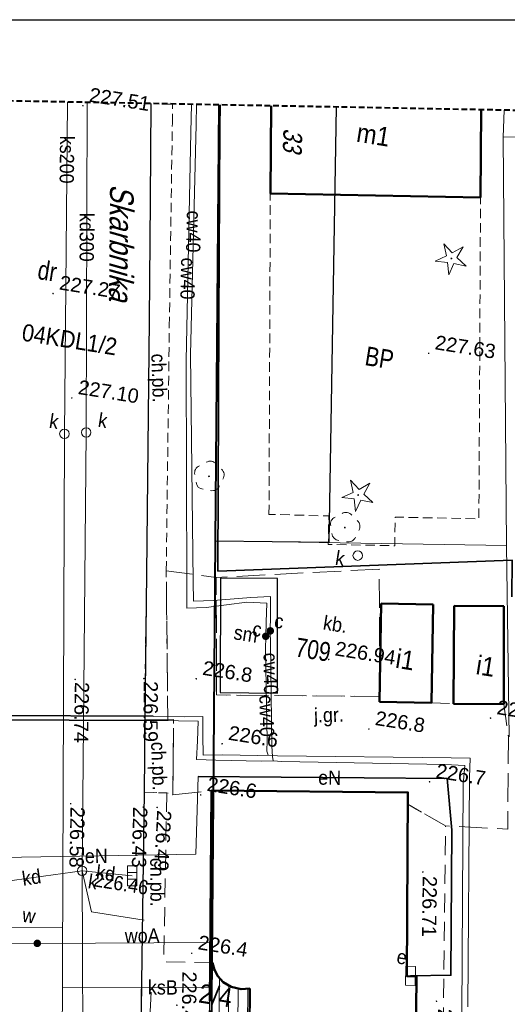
# Model space of a CAD drawing. Extents: x 6551780 to 6552081, y 5572957 to 5573171.
# Tile 17 of 19: x 6552006 to 6552032, y 5573053 to 5573105. Entities that reach past the tile are written whole.
import ezdxf
from ezdxf.enums import TextEntityAlignment as Align

# ---------------------------------------------------------------- set-up
doc = ezdxf.new("R2010")
doc.units = 0
doc.header["$LTSCALE"] = 0.5
for name, pattern in [('1.0_0.5', [1.5, 1, -0.5]), ('1.5_0.5', [2, 1.5, -0.5]), ('2', [0.9, 0.6, -0.3]), ('2 1', [3, 2, -1]), ('219-500', [0, 0]), ('3 1', [4, 3, -1]), ('EGBA', [5, 4, -1])]:
    doc.linetypes.add(name, pattern=pattern)
for name, color, linetype in [('203-punkt graniczny', 7, 'Continuous'), ('210-oznaczenie konturu użytku gruntowego', 7, 'Continuous'), ('211-numer działki ewidencyjnej', 7, 'Continuous'), ('218-kontur użytku gruntowego', 7, 'Continuous'), ('219-działka ewidencyjna', 7, 'Continuous'), ('238-Punkt adresowy budynku', 7, 'Continuous'), ('312-budynek ewidencyjny', 7, 'Continuous'), ('312-oznaczenie budynku ewidencyjnego-Atr117', 7, 'Continuous'), ('994-Nazwa ulicy', 7, 'Continuous'), ('budowla podziemna', 7, 'Continuous'), ('budowla podziemna-Atr17', 7, 'Continuous'), ('chodnik', 7, 'Continuous'), ('chodnik-Atr17', 7, 'Continuous'), ('drzewo iglaste', 7, 'Continuous'), ('drzewo liściaste', 7, 'Continuous'), ('jezdnia', 7, 'Continuous'), ('kratka ściekowa', 7, 'Continuous'), ('krawężnik', 7, 'Continuous'), ('obudowa ochronna przewodu', 7, 'Continuous'), ('ogrodzenie trwałe', 7, 'Continuous'), ('OTRN_O', 7, 'Continuous'), ('przewód ciepłowniczy', 7, 'Continuous'), ('przewód ciepłowniczy-Atr1', 7, 'Continuous'), ('przewód elektroenergetyczny (linia)', 7, 'Continuous'), ('przewód elektroenergetyczny (linia)-Atr1', 7, 'Continuous'), ('przewód kanalizacyjny', 7, 'Continuous'), ('przewód kanalizacyjny-Atr1', 7, 'Continuous'), ('przewód wodociągowy', 7, 'Continuous'), ('przewód wodociągowy-Atr1', 7, 'Continuous'), ('rura ochronna - przewód elektroenergetyczny (linia)', 7, 'Continuous'), ('Strzałka', 7, 'Continuous'), ('szafa elektroenergetyczna lub kontener', 7, 'Continuous'), ('szafa elektroenergetyczna lub kontener-Atr17', 7, 'Continuous'), ('właz do komory lub kanału - okrągły', 7, 'Continuous'), ('właz do komory lub kanału - okrągły-Atr17', 7, 'Continuous'), ('zasuwa lub zawór', 7, 'Continuous'), ('zasuwa lub zawór-Atr17', 7, 'Continuous')]:
    doc.layers.add(name, color=color, linetype=linetype)
for name, color, linetype, lineweight, true_color in [('EGB', 7, 'Continuous', 20, 0x000000), ('EGB_O', 7, 'Continuous', 20, 0x000000), ('OTD', 7, 'Continuous', 20, 0x000000), ('OTD_O', 7, 'Continuous', 20, 0x000000), ('OTK', 7, 'Continuous', 20, 0x000000), ('OTK_O', 7, 'Continuous', 20, 0x000000), ('OTRN', 7, 'Continuous', 20, 0x000000), ('OTRS', 7, 'Continuous', 20, 0x000000), ('OTRS_O', 7, 'Continuous', 20, 0x000000), ('OTZ', 7, 'Continuous', 20, 0x000000), ('SUK', 7, 'Continuous', 20, 0x803300), ('SUK_O', 7, 'Continuous', 20, 0x803300), ('SUPS', 7, 'Continuous', 20, 0x000000), ('SUPS_O', 7, 'Continuous', 20, 0x000000), ('SUW', 5, 'Continuous', 20, 0x0000ff), ('SUW_O', 5, 'Continuous', 20, 0x0000ff)]:
    doc.layers.add(name, color=color, linetype=linetype, lineweight=lineweight, true_color=true_color)
doc.styles.add('BDOT', font='Arial.ttf', dxfattribs={"width": 0.9})
doc.styles.add('EGiB', font='Arial.ttf', dxfattribs={"width": 0.9})
doc.styles.add('GESUT', font='arial.ttf', dxfattribs={"width": 0.9, "height": 1.5})
doc.styles.get("Standard").update_dxf_attribs({"font": 'arial.ttf', "width": 0.9})
doc.linetypes.add('MPNLZ', pattern='A,6,-2,[35,msgB.shx,S=0.016,R=0,X=-1,Y=0],6', length=14)
doc.linetypes.add('OTKB', pattern='A,7,[28,msgB.shx,S=1,R=0,X=0.35,Y=0],-0.7', length=7.7)
doc.linetypes.add('OTOO', pattern='A,7.5,[30,msgB.shx,S=1.28,R=0,X=0,Y=0],7.5', length=15)

# ---------------------------------------------------------------- blocks, each defined once
blk = doc.blocks.new('203')
at = {"linetype": 'Continuous', "lineweight": 0}
h = blk.add_hatch(color=0, dxfattribs=at)
edge = h.paths.add_edge_path()
edge.add_arc((0, 0), 0.045, 0, 360)
blk = doc.blocks.new('US22')
at = {"color": 0, "linetype": 'Continuous', "lineweight": 13}
blk.add_circle((0, 0), 0.25, dxfattribs=at)
blk = doc.blocks.new('US25')
at = {"linetype": 'Continuous', "lineweight": 0}
h = blk.add_hatch(color=0, dxfattribs=at)
edge = h.paths.add_edge_path()
edge.add_arc((0, 0), 0.2, 0, 360)
blk = doc.blocks.new('US05')
at = {"color": 0, "linetype": 'Continuous', "lineweight": 13}
for p, q in [((-0.525, -0.25), (-0.525, 0.25)), ((-0.525, 0.25), (-0.175, 0.25)), ((-0.175, -0.25), (-0.175, 0.25)), ((-0.175, 0.25), (0.175, 0.25)), ((0.175, -0.25), (0.175, 0.25)), ((0.175, 0.25), (0.525, 0.25)), ((0.525, -0.25), (0.525, 0.25)), ((-0.525, -0.25), (-0.175, -0.25)), ((-0.175, -0.25), (0.175, -0.25)), ((0.175, -0.25), (0.525, -0.25))]:
    blk.add_line(p, q, dxfattribs=at)
blk = doc.blocks.new('OP011')
at = {"linetype": 'Continuous', "lineweight": 13}
h = blk.add_hatch(color=0, dxfattribs=at)
edge = h.paths.add_edge_path()
edge.add_arc((0, 0), 0.05, 0, 360)
at = {"color": 0, "linetype": 'Continuous', "lineweight": 13}
for p, q in [((-0.283, 0.093), (-0.512, 0.706)), ((-0.512, 0.706), (0, 0.299)), ((0, 0.299), (0.512, 0.706)), ((0.512, 0.706), (0.283, 0.093)), ((-0.828, -0.268), (-0.283, 0.093)), ((0.283, 0.093), (0.828, -0.268)), ((-0.175, -0.24), (-0.828, -0.268)), ((0, -0.87), (-0.175, -0.24)), ((0.175, -0.24), (0, -0.87)), ((0.828, -0.268), (0.175, -0.24))]:
    blk.add_line(p, q, dxfattribs=at)
blk = doc.blocks.new('OP021')
at = {"linetype": 'Continuous', "lineweight": 13}
h = blk.add_hatch(color=0, dxfattribs=at)
edge = h.paths.add_edge_path()
edge.add_arc((0, 0), 0.05, 0, 360)
at = {"color": 0, "linetype": 'Continuous', "lineweight": 13}
for centre, start, end in [((0, 0.4), 49.272, 130.728), ((-0.38, 0.124), 121.308, 202.548), ((0.38, 0.124), 337.452, 58.692), ((-0.235, -0.324), 193.221, 274.871), ((0.235, -0.324), 265.129, 346.779)]:
    blk.add_arc(centre, 0.4, start, end, dxfattribs=at)
blk = doc.blocks.new('SUPS_a')
at = {"layer": 'SUPS', "color": 0, "const_width": 0.09, "flags": 128}
blk.add_lwpolyline([(-0.04, 0, 1), (0.04, 0, 1)], format="xyb", close=True, dxfattribs=at)
at = {"layer": 'SUPS_O', "color": 0, "style": 'GESUT', "width": 0.9}
blk.add_attdef('RZG', text='', height=1.5, dxfattribs=at).set_placement((1.37, -0.68), align=Align.MIDDLE_LEFT)
blk.add_attdef('RZD', text='', height=1.5, dxfattribs=at).set_placement((1.37, -2.04), align=Align.TOP_LEFT)
blk = doc.blocks.new('SUKS')
at = {"layer": 'SUK', "color": 0, "lineweight": 18}
blk.add_circle((0, 0), 0.5, dxfattribs=at)
blk = doc.blocks.new('SUWW')
at = {"layer": 'SUW', "color": 0, "const_width": 0.4, "flags": 128}
blk.add_lwpolyline([(-0.2, 0, 1), (0.2, 0, 1)], format="xyb", close=True, dxfattribs=at)
blk = doc.blocks.new('OTZL')
at = {"layer": 'OTZ', "color": 0, "lineweight": 18, "const_width": 0.1}
blk.add_lwpolyline([(-0.05, 0, 1), (0.05, 0, 1)], format="xyb", close=True, dxfattribs=at)
at = {"layer": 'OTZ', "color": 0, "lineweight": 18}
for centre, start, end in [((-0.65, 0.47), 84, 204), ((0.25, 0.76), 12, 132), ((0.8, 0), 300, 60), ((-0.65, -0.47), 156, 276), ((0.25, -0.76), 228, 348)]:
    blk.add_arc(centre, 0.7, start, end, dxfattribs=at)
blk = doc.blocks.new('A$C664B228D')
at = {"layer": 'EGB', "color": 18, "true_color": 0x000000}
for p, q in [((6551824.295, 5573065.836), (6551824.76, 5573062.668)), ((6551824.847, 5573065.522), (6551825.194, 5573063.152)), ((6551825.363, 5573065.444), (6551825.668, 5573063.369)), ((6551825.857, 5573065.524), (6551826.161, 5573063.454))]:
    blk.add_line(p, q, dxfattribs=at)
at = {"layer": 'EGB', "color": 18, "linetype": 'Continuous', "lineweight": 50, "true_color": 0x000000, "flags": 128}
blk.add_lwpolyline([(6551825.96, 5573065.55), (6551826.27, 5573063.46), (6551825.834, 5573063.438), (6551825.233, 5573063.188), (6551824.89, 5573062.87), (6551824.711, 5573062.591), (6551824.564, 5573062.151), (6551824.54, 5573061.92), (6551824.4, 5573061.89), (6551825.75, 5573052.92), (6551835.99, 5573054.41), (6551834.546, 5573064.044), (6551835.03, 5573064.12), (6551834.52, 5573067.54), (6551834.01, 5573067.48), (6551832.55, 5573077.03), (6551822.33, 5573075.5), (6551823.69, 5573066.54), (6551823.82, 5573066.56), (6551823.97, 5573066.215), (6551824.198, 5573065.913), (6551824.53, 5573065.65), (6551824.981, 5573065.468), (6551825.509, 5573065.435)], close=True, dxfattribs=at)
at = {"layer": 'EGB', "color": 18, "linetype": 'EGBA', "lineweight": 50, "true_color": 0x000000, "flags": 128}
blk.add_lwpolyline([(6551823.69, 5573066.54), (6551824.4, 5573061.89), (6551824.54, 5573061.92), (6551824.564, 5573062.151), (6551824.711, 5573062.591), (6551824.89, 5573062.87), (6551825.233, 5573063.188), (6551825.834, 5573063.438), (6551826.27, 5573063.46), (6551825.96, 5573065.55), (6551825.509, 5573065.435), (6551824.981, 5573065.468), (6551824.53, 5573065.65), (6551824.198, 5573065.913), (6551823.97, 5573066.215), (6551823.82, 5573066.56)], close=True, dxfattribs=at)
at = {"layer": 'EGB', "color": 18, "lineweight": 18, "true_color": 0x000000, "flags": 128}
blk.add_lwpolyline([(6551824.579, 5573062.197), (6551824.31, 5573062.29), (6551823.76, 5573066.04), (6551823.97, 5573066.215), (6551824.198, 5573065.913), (6551824.53, 5573065.65), (6551824.981, 5573065.468), (6551825.509, 5573065.435), (6551825.96, 5573065.55), (6551826.27, 5573063.46), (6551825.834, 5573063.438), (6551825.233, 5573063.188), (6551824.89, 5573062.87), (6551824.711, 5573062.591)], close=True, dxfattribs=at)
at = {"layer": 'OTD', "color": 18, "lineweight": 25, "true_color": 0x000000, "flags": 128}
blk.add_lwpolyline([(6551821.98, 5573080.66), (6551824.96, 5573081.11), (6551824.017, 5573087.056), (6551821.05, 5573086.61)], close=True, dxfattribs=at)
at = {"layer": 'OTK', "color": 18, "linetype": '3 1', "lineweight": 18, "true_color": 0x000000, "flags": 128}
blk.add_lwpolyline([(6551829.218, 5573088.387), (6551820.82, 5573086.61), (6551821.81, 5573080.51), (6551830.29, 5573081.78), (6551829.5, 5573086.65)], close=True, dxfattribs=at)
at = {"layer": 'OTK', "color": 18, "linetype": '2 1', "lineweight": 18, "true_color": 0x000000, "flags": 128}
for points in [[(6551837.7, 5573047.7), (6551835.99, 5573054.41), (6551834.546, 5573064.044), (6551835.03, 5573064.12), (6551834.52, 5573067.54), (6551834.01, 5573067.48), (6551832.644, 5573076.417), (6551834.78, 5573075.6), (6551837.775, 5573055.351), (6551839.04, 5573048.57)], [(6551820.03, 5573075.01), (6551821.27, 5573066.22), (6551823.69, 5573066.54), (6551823.82, 5573066.56), (6551823.97, 5573066.215), (6551823.76, 5573066.04), (6551824.271, 5573062.553), (6551822.74, 5573061.86), (6551822.32, 5573061.3), (6551823.47, 5573052.661), (6551824.04, 5573048.75), (6551824.96, 5573042.62), (6551823.74, 5573042.49), (6551823.51, 5573043.77), (6551822.53, 5573050.4), (6551822.07, 5573053.09), (6551820.68, 5573062.22), (6551820.1, 5573066.26), (6551818.86, 5573074.86)]]:
    blk.add_lwpolyline(points, close=True, dxfattribs=at)
at = {"layer": 'OTK', "color": 18, "linetype": 'OTKB', "lineweight": 18, "true_color": 0x000000, "flags": 128}
blk.add_lwpolyline([(6551821.05, 5573062.85), (6551820.87, 5573064.53)], dxfattribs=at)
at = {"layer": 'SUPS', "color": 36, "linetype": 'Continuous', "true_color": 0x803300}
for points in [[(6551816.28, 5573070.27), (6551817.102, 5573068.214), (6551819.915, 5573068.214)], [(6551818.37, 5573057.47), (6551819.094, 5573055.747), (6551821.91, 5573055.747)]]:
    blk.add_lwpolyline(points, dxfattribs=at)
at = {"layer": 'SUPS', "color": 5, "linetype": 'Continuous', "true_color": 0x0000ff}
blk.add_lwpolyline([(6551821.927, 5573061.856), (6551821.993, 5573060.032), (6551824.805, 5573060.032)], dxfattribs=at)
at = {"layer": 'OTZ', "color": 96, "lineweight": 18, "true_color": 0x008000, "xscale": 0.5, "yscale": 0.5, "zscale": 0.5}
blk.add_blockref('OTZL', (6551836.62, 5573043.887, 0.5), dxfattribs=at)
at = {"layer": 'SUPS', "color": 36, "true_color": 0x803300, "xscale": 0.5, "yscale": 0.5, "zscale": 0.5}
for p, values in [((6551816.28, 5573070.27, 226.46), {'RZG': '226.46'}), ((6551818.37, 5573057.47, 226.19), {'RZG': '226.19'})]:
    blk.add_blockref('SUPS_a', p, dxfattribs=at).add_auto_attribs(values)
at = {"layer": 'SUPS', "color": 5, "true_color": 0x0000ff, "xscale": 0.5, "yscale": 0.5, "zscale": 0.5}
blk.add_blockref('SUPS_a', (6551821.927, 5573061.856, 226.3), dxfattribs=at).add_auto_attribs({'RZG': '226.30'})
at = {"layer": 'SUW', "color": 5, "true_color": 0x0000ff, "xscale": 0.5, "yscale": 0.5, "zscale": 0.5}
blk.add_blockref('SUWW', (6551821.927, 5573061.856, 226.3), dxfattribs=at)
at = {"layer": 'EGB_O', "color": 18, "true_color": 0x000000, "char_height": 1, "attachment_point": 5, "style": 'EGiB'}
for s, insert in [('2/4', (6551824.244, 5573064.889)), ('m4', (6551829.553, 5573063.751))]:
    blk.add_mtext(s, dxfattribs=dict(at, insert=insert))
at = {"layer": 'OTD_O', "color": 18, "true_color": 0x000000, "insert": (6551822.827, 5573083.912), "char_height": 0.75, "attachment_point": 5, "style": 'BDOT'}
blk.add_mtext('sm', dxfattribs=at)
at = {"layer": 'OTK_O', "color": 18, "true_color": 0x000000, "insert": (6551827.391, 5573085.156), "char_height": 0.75, "attachment_point": 5, "style": 'BDOT'}
blk.add_mtext('kb.', dxfattribs=at)
at = {"layer": 'OTK_O', "color": 18, "true_color": 0x000000, "char_height": 0.75, "attachment_point": 5, "style": 'BDOT'}
for s, insert, rotation in [('ch.pb.', (6551820.172, 5573070.278), 279.3021), ('ch.kb.', (6551836.608, 5573059.364), 279.737)]:
    blk.add_mtext(s, dxfattribs=dict(at, insert=insert, rotation=rotation))
at = {"layer": 'SUK_O', "color": 36, "true_color": 0x803300, "char_height": 0.75, "attachment_point": 5, "style": 'GESUT'}
for insert in [(6551816.926, 5573069.79), (6551817.683, 5573057.726)]:
    blk.add_mtext('k', dxfattribs=dict(at, insert=insert))
at = {"layer": 'SUW_O', "color": 5, "true_color": 0x0000ff, "insert": (6551822.028, 5573062.46), "char_height": 0.75, "attachment_point": 5, "style": 'GESUT'}
blk.add_mtext('w', dxfattribs=at)
at = {"layer": 'SUK', "color": 36, "lineweight": 18, "true_color": 0x803300, "xscale": 0.5, "yscale": 0.5, "zscale": 0.5}
for p in [(6551816.28, 5573070.27, 226.461), (6551818.37, 5573057.47, 226.186)]:
    blk.add_blockref('SUKS', p, dxfattribs=at)
blk = doc.blocks.new('OTRS')
at = {"layer": 'OTRS', "color": 0, "lineweight": -3, "const_width": 0.09}
blk.add_lwpolyline([(-0.04, 0, 1), (0.04, 0, 1)], format="xyb", close=True, dxfattribs=at)
at = {"layer": 'OTRS_O', "color": 0, "style": 'BDOT'}
blk.add_attdef('RZEDNA', (0.51, 0.52), '', height=1.5, dxfattribs=at)
blk = doc.blocks.new('OTRN')
at = {"layer": 'OTRN', "color": 0, "const_width": 0.09}
blk.add_lwpolyline([(-0.04, 0, 1), (0.04, 0, 1)], format="xyb", close=True, dxfattribs=at)
at = {"layer": 'OTRN_O', "color": 0, "style": 'BDOT'}
blk.add_attdef('RZEDNA', (0.51, 0.52), '', height=1.5, dxfattribs=at)
blk = doc.blocks.new('A$C664B2598')
at = {"layer": 'Strzałka', "linetype": 'MPNLZ', "lineweight": 25}
for p, q in [((6551826.401, 5573089.378), (6551823.178, 5573112.024)), ((6551820.46, 5573088.5), (6551826.401, 5573089.378))]:
    blk.add_line(p, q, dxfattribs=at)
at = {"layer": 'Strzałka', "color": 6, "linetype": 'Continuous', "lineweight": 40}
blk.add_lwpolyline([(6551817.056, 5573111.167), (6551820.46, 5573088.5), (6551822.49, 5573075.07), (6551826.58, 5573047.98), (6551827.19, 5573046.51), (6551828.21, 5573045.3), (6551829.71, 5573044.6), (6551831.36, 5573044.61), (6551832.82, 5573045.27), (6551842.33, 5573051.98), (6551862.33, 5573065.78), (6551862.542, 5573065.93)], dxfattribs=at)
at = {"layer": 'Strzałka', "linetype": 'MPNLZ', "lineweight": 25, "flags": 128}
blk.add_lwpolyline([(6551825.84, 5573052.93), (6551822.49, 5573075.07), (6551820.46, 5573088.5)], dxfattribs=at)
at = {"layer": 'OTRN', "color": 18, "true_color": 0x000000, "xscale": 0.5, "yscale": 0.5, "zscale": 0.5}
for p, values in [((6551836.23, 5573081.57, 227.12), {'RZEDNA': '227.1'}), ((6551820.62, 5573081.18, 226.816), {'RZEDNA': '226.8'}), ((6551830, 5573080, 226.83), {'RZEDNA': '226.8'}), ((6551822.5, 5573078.02, 226.605), {'RZEDNA': '226.6'}), ((6551833.59, 5573077.76, 226.71), {'RZEDNA': '226.7'}), ((6551821.81, 5573075.19, 226.561), {'RZEDNA': '226.6'}), ((6551822.65, 5573066.89, 226.413), {'RZEDNA': '226.4'})]:
    blk.add_blockref('OTRN', p, dxfattribs=at).add_auto_attribs(values)
at = {"layer": 'OTRS', "color": 18, "true_color": 0x000000, "xscale": 0.5, "yscale": 0.5, "zscale": 0.5}
for p, values in [((6551810, 5573110, 227.51), {'RZEDNA': '227.51'}), ((6551810, 5573100, 227.27), {'RZEDNA': '227.27'}), ((6551830, 5573100, 227.63), {'RZEDNA': '227.63'}), ((6551811.84, 5573094.73, 227.102), {'RZEDNA': '227.10'}), ((6551827.34, 5573083.28, 226.939), {'RZEDNA': '226.94'})]:
    blk.add_blockref('OTRS', p, dxfattribs=at).add_auto_attribs(values)
at = {"layer": 'OTRS', "color": 18, "true_color": 0x000000}
ref = blk.add_blockref('OTRS', (6551817.9, 5573080.76, 226.587), dxfattribs=dict(at, xscale=0.5, yscale=0.5, zscale=0.5))
ref.add_attrib('RZEDNA', '226.59', (6551817.907, 5573080.627, 226.587), dxfattribs={"layer": 'OTRS_O', "color": 0, "height": 0.75, "rotation": 278.8515, "style": 'BDOT'})
ref = blk.add_blockref('OTRS', (6551814.34, 5573080.15, 226.736), dxfattribs=dict(at, xscale=0.5, yscale=0.5, zscale=0.5))
ref.add_attrib('RZEDNA', '226.74', (6551814.344, 5573080.02, 226.736), dxfattribs={"layer": 'OTRS_O', "color": 0, "height": 0.75, "rotation": 278.0625, "style": 'BDOT'})
ref = blk.add_blockref('OTRS', (6551818.93, 5573074.08, 226.427), dxfattribs=dict(at, xscale=0.5, yscale=0.5, zscale=0.5))
ref.add_attrib('RZEDNA', '226.43', (6551818.403, 5573074.017, 226.427), dxfattribs={"layer": 'OTRS_O', "color": 0, "height": 0.75, "rotation": 277.7321, "style": 'BDOT'})
ref = blk.add_blockref('OTRS', (6551819.65, 5573074.18, 226.489), dxfattribs=dict(at, xscale=0.5, yscale=0.5, zscale=0.5))
ref.add_attrib('RZEDNA', '226.49', (6551819.678, 5573074.046, 226.489), dxfattribs={"layer": 'OTRS_O', "color": 0, "height": 0.75, "rotation": 275.9623, "style": 'BDOT'})
ref = blk.add_blockref('OTRS', (6551815.13, 5573073.66, 226.583), dxfattribs=dict(at, xscale=0.5, yscale=0.5, zscale=0.5))
ref.add_attrib('RZEDNA', '226.58', (6551815.148, 5573073.501, 226.583), dxfattribs={"layer": 'OTRS_O', "color": 0, "height": 0.75, "rotation": 277.9308, "style": 'BDOT'})
ref = blk.add_blockref('OTRS', (6551833.99, 5573073.02, 226.71), dxfattribs=dict(at, xscale=0.5, yscale=0.5, zscale=0.5))
ref.add_attrib('RZEDNA', '226.71', (6551834.011, 5573072.819, 226.71), dxfattribs={"layer": 'OTRS_O', "color": 0, "height": 0.75, "rotation": 278.2952, "style": 'BDOT'})
ref = blk.add_blockref('OTRS', (6551835.76, 5573066.42, 226.67), dxfattribs=dict(at, xscale=0.5, yscale=0.5, zscale=0.5))
ref.add_attrib('RZEDNA', '226.67', (6551835.909, 5573066.057, 226.67), dxfattribs={"layer": 'OTRS_O', "color": 0, "height": 0.75, "rotation": 278.1301, "style": 'BDOT'})
ref = blk.add_blockref('OTRS', (6551822.31, 5573064.07, 226.398), dxfattribs=dict(at, xscale=0.5, yscale=0.5, zscale=0.5))
ref.add_attrib('RZEDNA', '226.40', (6551822.315, 5573065.874, 226.398), dxfattribs={"layer": 'OTRS_O', "color": 0, "height": 0.75, "rotation": 278.5068, "style": 'BDOT'})
at = {"layer": 'Strzałka', "color": 6, "linetype": 'MPNLZ', "lineweight": 40, "insert": (6551808.723, 5573098.199), "char_height": 0.9, "width": 9.53432, "attachment_point": 1}
blk.add_mtext('04KDL1/2', dxfattribs=at)
blk = doc.blocks.new('US18')
at = {"color": 0, "linetype": 'Continuous', "lineweight": 13}
for p, q in [((-0.5, -0.25), (-0.5, 0.25)), ((-0.5, 0.25), (0.5, 0.25)), ((0.5, -0.25), (0.5, 0.25)), ((-0.5, -0.25), (0.5, -0.25))]:
    blk.add_line(p, q, dxfattribs=at)
blk = doc.blocks.new('SEDVADV')
at = {"layer": '218-kontur użytku gruntowego', "color": 96, "linetype": 'Continuous', "lineweight": 18, "true_color": 0x008000}
for points in [[(-4.345, 23.799), (-7.753, 46.465)], [(-7.753, 46.465), (-4.345, 23.799)]]:
    blk.add_lwpolyline(points, dxfattribs=at)
at = {"layer": '218-kontur użytku gruntowego', "color": 96, "linetype": 'Continuous', "lineweight": 18, "true_color": 0x008000, "flags": 128}
for points in [[(-2.315, 10.369), (-4.345, 23.799)], [(-4.345, 23.799), (-2.315, 10.369)], [(1.775, -16.721), (-2.315, 10.369)], [(-2.315, 10.369), (1.775, -16.721)]]:
    blk.add_lwpolyline(points, dxfattribs=at)
at = {"layer": '219-działka ewidencyjna', "color": 7, "linetype": '219-500', "lineweight": 18, "flags": 128}
for points in [[(29.195, 50.699), (7.285, 47.129)], [(7.285, 47.129), (10.825, 25.969)], [(10.825, 25.969), (-4.345, 23.799)], [(10.825, 25.969), (12.545, 16.059)], [(-4.345, 23.799), (-2.315, 10.369)], [(-2.315, 10.369), (1.775, -16.721)]]:
    blk.add_lwpolyline(points, dxfattribs=at)
at = {"layer": '219-działka ewidencyjna', "color": 7, "linetype": '219-500', "lineweight": 18}
for points in [[(7.111, 48.545), (7.285, 47.129)], [(-7.753, 46.465), (-4.345, 23.799)]]:
    blk.add_lwpolyline(points, dxfattribs=at)
at = {"layer": '312-budynek ewidencyjny', "color": 7, "linetype": 'Continuous', "lineweight": 50}
for points in [[(5.919, 48.379), (6.605, 43.809)], [(-4.335, 42.289), (-5.026, 46.846)]]:
    blk.add_lwpolyline(points, dxfattribs=at)
at = {"layer": '312-budynek ewidencyjny', "color": 7, "linetype": 'Continuous', "lineweight": 50, "flags": 128}
for points in [[(6.605, 43.809), (-4.335, 42.289)], [(11.195, 22.799), (8.605, 22.399)], [(11.995, 17.709), (11.195, 22.799)], [(4.795, 21.909), (7.505, 22.289)], [(7.505, 22.289), (8.225, 17.179)], [(8.605, 22.399), (9.385, 17.309)], [(5.525, 16.799), (4.795, 21.909)], [(9.385, 17.309), (11.995, 17.709)], [(8.225, 17.179), (5.525, 16.799)]]:
    blk.add_lwpolyline(points, dxfattribs=at)
at = {"layer": 'budowla podziemna', "color": 7, "linetype": '1.0_0.5', "lineweight": 18, "flags": 128}
blk.add_lwpolyline([(-1.765, 25.619), (-4.345, 42.279), (6.605, 43.809), (9.175, 27.119), (4.815, 26.519), (5.025, 25.029), (1.565, 24.549), (1.355, 26.029)], close=True, dxfattribs=at)
at = {"layer": 'chodnik', "color": 7, "linetype": '1.0_0.5', "lineweight": 18}
blk.add_lwpolyline([(-11.292, 45.969), (-10.525, 40.939), (-9.585, 34.719), (-7.635, 21.529), (-6.525, 13.929), (-5.325, 14.119), (-6.635, 21.839), (-8.495, 34.559), (-10.015, 45.129), (-10.168, 46.127)], dxfattribs=at)
at = {"layer": 'chodnik', "color": 7, "linetype": '1.0_0.5', "lineweight": 18, "flags": 128}
blk.add_lwpolyline([(-5.945, 10.159), (-4.775, 10.309), (-4.445, 10.269), (-5.025, 14.179), (-5.325, 14.119), (-6.525, 13.929)], close=True, dxfattribs=at)
at = {"layer": 'jezdnia', "color": 7, "linetype": '1.5_0.5', "lineweight": 18}
blk.add_lwpolyline([(-4.125, -2.481), (-4.705, 1.559), (-4.705, 1.559), (-5.945, 10.159), (-6.525, 13.929), (-7.635, 21.529), (-9.585, 34.719), (-10.525, 40.939), (-11.292, 45.969)], dxfattribs=at)
at = {"layer": 'krawężnik', "color": 7, "linetype": 'Continuous', "lineweight": 25}
blk.add_lwpolyline([(-11.292, 45.969), (-10.525, 40.939), (-9.585, 34.719), (-7.635, 21.529), (-6.525, 13.929), (-5.945, 10.159), (-4.705, 1.559), (-4.705, 1.559), (-4.125, -2.481), (-2.735, -11.611), (-2.275, -14.301), (-1.295, -20.931), (-1.065, -22.211)], dxfattribs=at)
at = {"layer": 'obudowa ochronna przewodu', "color": 7, "linetype": 'Continuous', "lineweight": 35, "flags": 128}
for points in [[(-14.705, 12.859), (-6.115, 14.189)], [(-14.835, 12.599), (-6.065, 13.959)]]:
    blk.add_lwpolyline(points, dxfattribs=at)
at = {"layer": 'ogrodzenie trwałe', "color": 7, "linetype": 'OTOO', "lineweight": 35}
blk.add_lwpolyline([(-7.689, 46.474), (-7.515, 45.299), (-5.975, 35.279), (-3.945, 22.249)], dxfattribs=at)
at = {"layer": 'ogrodzenie trwałe', "color": 7, "linetype": 'OTOO', "lineweight": 35, "flags": 128}
blk.add_lwpolyline([(-3.945, 22.249), (11.245, 25.249), (11.535, 23.339)], dxfattribs=at)
at = {"layer": 'OTK', "color": 18, "linetype": '3 1', "lineweight": 18, "true_color": 0x000000, "flags": 128}
blk.add_lwpolyline([(-4.445, 10.269), (-2.475, 10.799), (7.745, 12.329), (7.838, 11.716), (9.975, 10.899), (13.235, 11.249), (12.515, 16.039), (11.995, 17.709), (9.385, 17.309), (8.225, 17.179), (5.525, 16.799), (5.484, 17.079), (-2.995, 15.809), (-3.985, 21.909), (-6.635, 21.839), (-5.325, 14.119), (-5.025, 14.179)], close=True, dxfattribs=at)
at = {"layer": 'przewód ciepłowniczy', "color": 212, "linetype": 'Continuous', "lineweight": 18, "true_color": 0xd200d2}
for points in [[(0.175, 13.109), (0.085, 13.309), (0.015, 13.869), (-0.825, 18.579), (-0.925, 19.259), (-1.025, 19.999), (-1.145, 20.989), (-2.185, 20.869), (-4.265, 20.269), (-5.265, 20.069), (-5.425, 21.089), (-7.345, 32.919), (-8.975, 44.819), (-9.175, 46.266)], [(0.485, 12.859), (0.425, 13.069), (0.295, 13.599), (-0.615, 18.929), (-0.735, 19.579), (-0.855, 20.359), (-1.005, 21.359), (-2.015, 21.159), (-3.935, 20.689), (-4.975, 20.479), (-5.145, 21.509), (-7.155, 33.279), (-8.775, 45.249), (-8.918, 46.301)], [(12.635, 1.689), (10.825, 13.609), (10.705, 14.619), (9.705, 14.479), (0.675, 13.149), (0.175, 13.109), (-0.355, 12.999), (-2.195, 12.739), (-3.195, 12.579), (-3.365, 13.589), (-3.525, 14.579), (-4.505, 14.399), (-6.115, 14.189), (-14.705, 12.859)], [(12.375, 1.259), (10.555, 13.209), (10.475, 14.189), (9.435, 14.079), (0.945, 12.899), (0.485, 12.859), (-0.115, 12.749), (-2.495, 12.419), (-3.505, 12.289), (-3.605, 13.269), (-3.735, 14.289), (-4.755, 14.159), (-6.065, 13.959), (-14.835, 12.599)]]:
    blk.add_lwpolyline(points, dxfattribs=at)
at = {"layer": 'przewód elektroenergetyczny (linia)', "color": 1, "linetype": 'Continuous', "lineweight": 18}
blk.add_lwpolyline([(-10.507, 46.079), (-10.505, 46.069), (-10.039, 46.145)], dxfattribs=at)
at = {"layer": 'przewód elektroenergetyczny (linia)', "color": 1, "linetype": 'Continuous', "lineweight": 18, "flags": 128}
blk.add_lwpolyline([(-17.805, 4.709), (-2.755, 7.369), (-3.285, 11.419), (9.675, 13.369), (10.345, 10.739), (11.495, 3.189), (9.395, 2.829)], dxfattribs=at)
at = {"layer": 'przewód kanalizacyjny', "color": 36, "linetype": 'Continuous', "lineweight": 18, "true_color": 0x803300}
for points in [[(-15.64, 45.361), (-13.055, 28.109)], [(-11.935, 28.359), (-14.613, 45.504)]]:
    blk.add_lwpolyline(points, dxfattribs=at)
at = {"layer": 'przewód kanalizacyjny', "color": 36, "linetype": 'Continuous', "lineweight": 18, "true_color": 0x803300, "flags": 128}
for points in [[(-4.455, -27.231), (-13.055, 28.109)], [(-11.935, 28.359), (-8.525, 5.569), (-6.435, -7.231), (-4.035, -23.281), (-3.935, -23.921), (-3.415, -27.341)], [(-8.525, 5.569), (-5.885, 5.719)], [(-8.525, 5.569), (-12.455, 4.379)], [(-22.005, 0.459), (-9.075, 2.469)], [(-8.585, -0.631), (-0.835, 0.579)]]:
    blk.add_lwpolyline(points, dxfattribs=at)
at = {"layer": 'przewód wodociągowy', "color": 5, "linetype": 'Continuous', "lineweight": 18, "flags": 128}
blk.add_lwpolyline([(-13.755, 0.839), (-10.255, 1.429), (-1.185, 2.919)], dxfattribs=at)
at = {"layer": 'rura ochronna - przewód elektroenergetyczny (linia)', "color": 0, "linetype": 'Continuous', "lineweight": 35, "flags": 128}
blk.add_lwpolyline([(-3.285, 11.419), (9.675, 13.369), (10.345, 10.739), (11.495, 3.189), (9.395, 2.829)], dxfattribs=at)
at = {"layer": 'Strzałka', "color": 204, "linetype": '2', "lineweight": 40}
blk.add_lwpolyline([(30.135, 51.769), (-41.655, 41.719), (-23.695, -71.161), (41.065, -20.901)], close=True, dxfattribs=at)
at = {"layer": '203-punkt graniczny', "color": 7, "linetype": 'Continuous', "lineweight": 18}
blk.add_blockref('203', (-2.315, 10.369), dxfattribs=at)
at = {"layer": 'drzewo iglaste', "color": 94, "linetype": 'Continuous', "lineweight": 18}
for p in [(5.595, 40.409), (2.705, 27.359)]:
    blk.add_blockref('OP011', p, dxfattribs=at)
at = {"layer": 'drzewo liściaste', "color": 94, "linetype": 'Continuous', "lineweight": 18}
for p in [(-5.195, 27.099), (2.285, 25.559)]:
    blk.add_blockref('OP021', p, dxfattribs=at)
at = {"layer": 'kratka ściekowa', "color": 36, "linetype": 'Continuous', "lineweight": 18, "true_color": 0x803300, "rotation": 278.666}
blk.add_blockref('US05', (-5.885, 5.719), dxfattribs=at)
at = {"layer": 'właz do komory lub kanału - okrągły', "color": 7, "linetype": 'Continuous', "lineweight": 18}
for p in [(-11.935, 28.359), (-13.055, 28.109), (3.185, 24.209)]:
    blk.add_blockref('US22', p, dxfattribs=at)
at = {"layer": 'zasuwa lub zawór', "color": 212, "linetype": 'Continuous', "lineweight": 18, "true_color": 0xd200d2}
for p in [(-0.735, 19.579), (-0.925, 19.259)]:
    blk.add_blockref('US25', p, dxfattribs=at)
at = {"layer": 'zasuwa lub zawór', "color": 5, "linetype": 'Continuous', "lineweight": 18, "rotation": 87.785}
blk.add_blockref('US25', (-10.255, 1.429), dxfattribs=at)
at = {"layer": '210-oznaczenie konturu użytku gruntowego', "color": 96, "linetype": 'Continuous', "lineweight": 18, "true_color": 0x008000, "width": 0.79}
blk.add_text('dr', height=1, dxfattribs=at).set_placement((-15.775, 35.928))
at = {"layer": '211-numer działki ewidencyjnej', "color": 7, "linetype": 'Continuous', "lineweight": 18, "width": 0.79}
blk.add_text('709', height=1, dxfattribs=at).set_placement((0.727, 18.459))
at = {"layer": '238-Punkt adresowy budynku', "color": 7, "linetype": 'Continuous', "lineweight": 25, "oblique": 15, "width": 0.79}
blk.add_text('33', height=1, rotation=277.019, dxfattribs=at).set_placement((-4.126, 45.19), align=Align.CENTER)
at = {"layer": '312-oznaczenie budynku ewidencyjnego-Atr117', "color": 7, "width": 0.9}
for s, p in [('m1', (0.524, 46.191)), ('i1', (6.515, 19.199)), ('i1', (10.745, 19.529))]:
    blk.add_text(s, height=1, dxfattribs=at).set_placement(p, align=Align.MIDDLE_CENTER)
at = {"layer": '994-Nazwa ulicy', "color": 7, "linetype": 'Continuous', "lineweight": 25, "oblique": 15, "width": 0.79}
blk.add_text('Skarbnika', height=1.25, rotation=278.514, dxfattribs=at).set_placement((-12.749, 41.455))
at = {"layer": 'budowla podziemna-Atr17', "color": 7, "width": 0.8}
blk.add_text('BP', height=1, dxfattribs=at).set_placement((1.935, 34.159))
at = {"layer": 'chodnik-Atr17', "color": 7, "width": 0.9}
for rotation, p in [(280.908, (-9.205, 32.979)), (281.252, (-6.011, 12.824))]:
    blk.add_text('ch.pb.', height=0.75, rotation=rotation, dxfattribs=at).set_placement(p)
at = {"layer": 'OTK_O', "color": 18, "true_color": 0x000000, "insert": (2.344, 14.962), "char_height": 0.75, "attachment_point": 7, "rotation": 10.7756, "style": 'BDOT'}
blk.add_mtext('j.gr.', dxfattribs=at)
at = {"layer": 'przewód ciepłowniczy-Atr1', "color": 212, "true_color": 0xd200d2, "width": 0.9}
for rotation, p in [(277.707, (-8.165, 40.769)), (277.799, (-8.075, 38.279)), (279.689, (-0.535, 18.449)), (280.112, (-0.405, 16.219))]:
    blk.add_text('cw40', height=0.75, rotation=rotation, dxfattribs=at).set_placement(p, align=Align.MIDDLE_LEFT)
at = {"layer": 'przewód elektroenergetyczny (linia)-Atr1', "color": 1, "width": 0.9}
for rotation, p in [(8.557, (2.965, 12.359)), (10.023, (-8.505, 6.349))]:
    blk.add_text('eN', height=0.75, rotation=rotation, dxfattribs=at).set_placement(p, align=Align.MIDDLE_LEFT)
at = {"layer": 'przewód kanalizacyjny-Atr1', "color": 36, "true_color": 0x803300, "width": 0.9}
for s, rotation, p in [('ks200', 278.519, (-15.375, 43.609)), ('kd300', 278.876, (-13.715, 39.769)), ('kd', 2.936, (-7.775, 5.619)), ('kd', 17.354, (-11.575, 4.659)), ('ksB', 8.873, (-4.145, 0.059))]:
    blk.add_text(s, height=0.75, rotation=rotation, dxfattribs=at).set_placement(p, align=Align.MIDDLE_LEFT)
at = {"layer": 'przewód wodociągowy-Atr1', "color": 5, "width": 0.9}
blk.add_text('woA', height=0.75, rotation=9.284, dxfattribs=at).set_placement((-5.715, 2.179))
at = {"layer": 'szafa elektroenergetyczna lub kontener-Atr17', "color": 1, "width": 0.9}
blk.add_text('e', height=0.75, dxfattribs=at).set_placement((8.535, 3.359))
at = {"layer": 'właz do komory lub kanału - okrągły-Atr17', "color": 7, "width": 0.9}
for p in [(-11.405, 28.749), (-13.935, 28.299), (2.055, 23.549)]:
    blk.add_text('k', height=0.75, dxfattribs=at).set_placement(p)
at = {"layer": 'zasuwa lub zawór-Atr17', "color": 212, "true_color": 0xd200d2, "width": 0.9}
for p in [(-0.595, 19.779), (-1.665, 19.179)]:
    blk.add_text('c', height=0.75, dxfattribs=at).set_placement(p)
at = {"layer": 'zasuwa lub zawór-Atr17', "color": 5, "width": 0.9}
blk.add_text('w', height=0.75, dxfattribs=at).set_placement((-11.255, 2.429))
blk.add_blockref('A$C664B228D', (-6551824.805, -5573064.701))
blk.add_blockref('A$C664B2598', (-6551824.805, -5573064.701))
at = {"layer": 'szafa elektroenergetyczna lub kontener', "color": 1, "linetype": 'Continuous', "lineweight": 18, "rotation": 97.814}
blk.add_blockref('US18', (9.395, 2.829), dxfattribs=at)

msp = doc.modelspace()

# ---------------------------------------------------------------- block references
at = {"rotation": 350.9596171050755}
msp.add_blockref('SEDVADV', (6552016.812, 5573053.606), dxfattribs=at)

# ---------------------------------------------------------------- next in the draw order: linework, layer by layer
at = {"flags": 128}
msp.add_lwpolyline([(6551975.83, 5573105.19), (6552080.83, 5573105.19), (6552080.83, 5572956.69), (6551975.83, 5572956.69)], close=True, dxfattribs=at)

doc.saveas('drawing.dxf')
